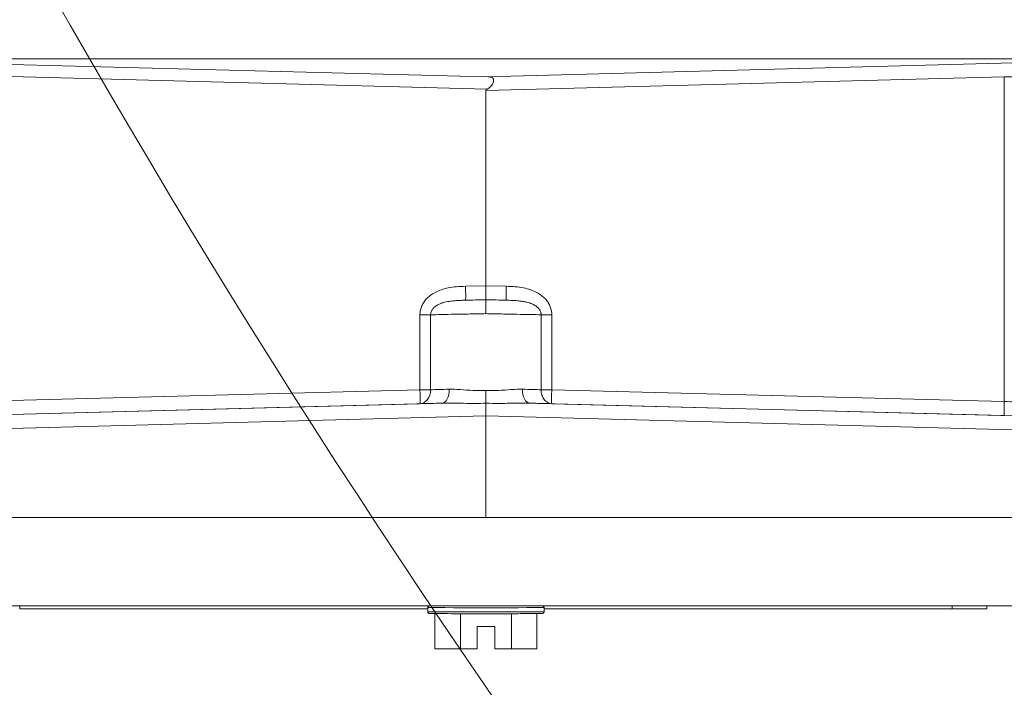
# Model space of a CAD drawing. Header units: inches. Extents: x 1 to 669, y 0 to 417.
# Tile 147 of 256: x 82.49 to 85.14, y 354.05 to 355.84. Entities that reach past the tile are written whole.
import ezdxf

# ---------------------------------------------------------------- set-up
doc = ezdxf.new("R2010")
doc.units = ezdxf.units.IN
doc.header["$LTSCALE"] = 12
doc.header["$MEASUREMENT"] = 0
doc.layers.get('0').update_dxf_attribs({"linetype": 'CONTINUOUS'})
doc.layers.add('D', color=2, linetype='CONTINUOUS')
doc.layers.add('X', color=1, linetype='CONTINUOUS')
doc.styles.get("Standard").update_dxf_attribs({"font": 'SIMPLEX.SHX', "width": 0.875})
doc.dimstyles.new('STANDARD$0', dxfattribs={"dimscale": 32, "dimtxt": 0.09375, "dimasz": 0.0625, "dimexe": 0.03125, "dimexo": 0.03125, "dimgap": 0.03125, "dimtad": 1, "dimtih": 1, "dimtoh": 1, "dimdec": 4, "dimzin": 12, "dimdsep": 46, "dimlunit": 5, "dimtxsty": 'Standard', "dimcen": -0.03125, "dimclrd": 256, "dimclre": 256, "dimclrt": 256, "dimadec": 0, "dimazin": 0, "dimtfac": 0.875, "dimtdec": 4, "dimtofl": 0, "dimtmove": 0, "dimatfit": 3, "dimfxl": 0, "dimtolj": 1, "dimtzin": 12, "dimlwd": 13, "dimlwe": 13, "dimarcsym": 0})

# ---------------------------------------------------------------- blocks, each defined once
blk = doc.blocks.new('*D15')
at = {"layer": 'D', "linetype": 'Continuous', "lineweight": 13}
for p, q in [((140.3262, 367.0834), (140.3262, 305.4684)), ((43.5878, 363.2643), (43.5878, 305.4684)), ((45.5878, 306.4684), (138.3262, 306.4684))]:
    blk.add_line(p, q, dxfattribs=at)
at = {"layer": 'D', "linetype": 'Continuous'}
for points in [[(45.5878, 306.8017), (45.5878, 306.135), (43.5878, 306.4684)], [(138.3262, 306.8017), (138.3262, 306.135), (140.3262, 306.4684)]]:
    blk.add_solid(points, dxfattribs=at)
at = {"layer": 'D', "linetype": 'Continuous', "lineweight": -3, "insert": (88.1614, 308.9684), "char_height": 3, "attachment_point": 5}
blk.add_mtext('\\A1;97{}{\\C2;%%p1}', dxfattribs=at)
blk = doc.blocks.new('*D20')
at = {"layer": 'D', "linetype": 'Continuous', "lineweight": 13}
for p, q in [((76.7637, 367.4605), (76.7637, 312.2413)), ((132.7637, 367.4605), (132.7637, 312.2413)), ((130.7637, 313.2413), (78.7637, 313.2413))]:
    blk.add_line(p, q, dxfattribs=at)
at = {"layer": 'D', "linetype": 'Continuous'}
for points in [[(78.7637, 313.5747), (78.7637, 312.908), (76.7637, 313.2413)], [(130.7637, 313.5747), (130.7637, 312.908), (132.7637, 313.2413)]]:
    blk.add_solid(points, dxfattribs=at)
at = {"layer": 'D', "linetype": 'Continuous', "lineweight": -3, "insert": (97.2028, 315.7413), "char_height": 3, "attachment_point": 5}
blk.add_mtext('\\A1;56', dxfattribs=at)
blk = doc.blocks.new('GASTRAIN TOP')
at = {"layer": 'X', "lineweight": 0}
for p, q in [((-56.9766, 367.7217), (-58.6632, 367.7658)), ((-55.5536, 367.7702), (-58.6583, 367.7702)), ((-55.29, 367.7658), (-56.9766, 367.7217)), ((-58.3689, 367.725), (-56.9733, 367.6884)), ((-56.9766, 367.6847), (-55.5843, 367.7212)), ((-55.5843, 366.8493), (-55.5843, 367.7212)), ((-56.9766, 367.1603), (-56.9766, 367.6847)), ((-57.0312, 367.1589), (-56.9766, 367.1603)), ((-56.9766, 367.1603), (-56.922, 367.1589)), ((-56.9766, 367.1229), (-57.0312, 367.1215)), ((-56.922, 367.1215), (-56.9766, 367.1229)), ((-56.9766, 367.1229), (-56.9766, 367.1229)), ((-56.9766, 367.1229), (-56.9766, 367.1229)), ((-57.1536, 367.0825), (-57.1536, 366.881)), ((-57.1249, 367.0822), (-57.1249, 366.881)), ((-56.8282, 366.881), (-56.8282, 367.0825)), ((-56.7995, 366.881), (-56.7995, 367.0825)), ((-57.1536, 366.881), (-58.3689, 366.8493)), ((-55.5843, 366.8493), (-56.7995, 366.881)), ((-57.0938, 366.845), (-58.6632, 366.804)), ((-58.3689, 366.8118), (-57.1536, 366.8436)), ((-55.29, 366.804), (-56.8593, 366.845)), ((-56.7995, 366.8436), (-55.5843, 366.8118)), ((-58.6632, 366.7666), (-56.9766, 366.8107)), ((-56.9766, 366.5375), (-56.9766, 366.8107)), ((-56.9766, 366.8107), (-55.29, 366.7666)), ((-58.6607, 366.5376), (-56.9766, 366.5375)), ((-56.9766, 366.5375), (-55.2925, 366.5376)), ((-55.2276, 366.3003), (-58.7255, 366.3003)), ((-58.2285, 366.2922), (-58.2285, 366.3003)), ((-58.2285, 366.2922), (-57.1327, 366.2922)), ((-57.1327, 366.2845), (-57.1327, 366.2959)), ((-57.1136, 366.2797), (-57.1136, 366.1853)), ((-57.0451, 366.185), (-57.0451, 366.2795)), ((-56.9081, 366.185), (-56.9081, 366.2795)), ((-56.8396, 366.1853), (-56.8396, 366.2797)), ((-56.8204, 366.2845), (-56.8204, 366.2959)), ((-56.8204, 366.2922), (-55.7247, 366.2922)), ((-55.7247, 366.2922), (-55.7247, 366.3003)), ((-55.6312, 366.2924), (-55.6312, 366.3003)), ((-57.0003, 366.2448), (-56.9529, 366.2448)), ((-57.0003, 366.185), (-57.0003, 366.2448)), ((-56.9529, 366.2448), (-56.9529, 366.185)), ((-57.1136, 366.1853), (-57.0451, 366.185)), ((-57.0451, 366.185), (-57.0003, 366.185)), ((-56.9529, 366.185), (-56.9081, 366.185)), ((-56.9081, 366.185), (-56.8396, 366.1853))]:
    blk.add_line(p, q, dxfattribs=at)
for centre, major_axis, ratio, start_param, end_param in [((-55.5939, 367.7217), (-0.3662, -0.0106), 0.002092, 1.59692, 2.42698), ((-56.7986, 367.0824), (-0.0374, 0), 0.002092, -1.544604, -0.653394), ((-56.9766, 366.8107), (0, -0.0374), 0, 1.569388, 2.717301), ((-56.9766, 366.2959), (-0.1561, 0), 0.002092, 0.001977, 3.141593), ((-56.9766, 366.2845), (-0.1561, 0), 0.002092, 0.011681, 3.141593), ((-56.9766, 366.2845), (-0.1561, 0), 0.002092, 0, 0.011681), ((-55.7247, 366.2924), (0.0934, 0), 0.002092, -1.570796, 0)]:
    blk.add_ellipse(centre, major_axis=major_axis, ratio=ratio, start_param=start_param, end_param=end_param, dxfattribs=at)
at = {"layer": 'X', "lineweight": 0, "extrusion": (-2.33303e-16, 5.37133e-20, -1)}
blk.add_ellipse((-56.2628, 367.7033), major_axis=(0.7138, 0.0187), ratio=0.052336, start_param=-3.140223, end_param=-3.044702, dxfattribs=at)
at = {"layer": 'X', "lineweight": 0, "extrusion": (0, 0, -1)}
blk.add_ellipse((-56.9766, 367.1603), major_axis=(0, -0.0374), ratio=0.000003, start_param=0.002092, end_param=1.572205, dxfattribs=at)
at = {"layer": 'X', "lineweight": 0, "extrusion": (-2.16475e-16, -7.05741e-16, -1)}
blk.add_ellipse((-56.9776, 367.1232), major_axis=(-0.1495, -0.0039), ratio=0.00222, start_param=-1.577409, end_param=-1.203917, dxfattribs=at)
at = {"layer": 'X', "lineweight": 0, "extrusion": (-1.29188e-15, -4.10999e-14, -1)}
blk.add_ellipse((-56.9756, 367.1231), major_axis=(-0.1495, 0.0039), ratio=0.002024, start_param=-1.937678, end_param=-1.564234, dxfattribs=at)
at = {"layer": 'X', "lineweight": 0, "extrusion": (-2.33863e-16, 6.37499e-19, -1)}
blk.add_ellipse((-57.1546, 366.8809), major_axis=(0.0009, -0.0374), ratio=0.793889, start_param=-1.553453, end_param=-0.003595, dxfattribs=at)
at = {"layer": 'X', "lineweight": 0, "extrusion": (-2.32016e-16, 2.90481e-15, -1)}
blk.add_ellipse((-57.1546, 366.8809), major_axis=(0.0374, 0), ratio=0.002092, start_param=-1.54461, end_param=-0.653498, dxfattribs=at)
at = {"layer": 'X', "lineweight": 0, "extrusion": (8.47937e-16, -3.43211e-14, -1)}
blk.add_ellipse((-56.9218, 366.8877), major_axis=(-0.245, -0.0078), ratio=0.002082, start_param=-0.894721, end_param=-0.593191, dxfattribs=at)
at = {"layer": 'X', "lineweight": 0, "extrusion": (-3.52155e-16, -2.30068e-18, -1)}
blk.add_ellipse((-57.0948, 366.8824), major_axis=(0.0009, -0.0374), ratio=0.527159, start_param=-1.559451, end_param=-0.002493, dxfattribs=at)
at = {"layer": 'X', "lineweight": 0, "extrusion": (-3.52202e-16, 3.06471e-18, -1)}
blk.add_ellipse((-56.8584, 366.8824), major_axis=(-0.0009, -0.0374), ratio=0.527273, start_param=0.00241, end_param=1.559415, dxfattribs=at)
at = {"layer": 'X', "lineweight": 0, "extrusion": (8.71097e-18, 8.80612e-15, -1)}
blk.add_ellipse((-56.9765, 366.8859), major_axis=(-0.1868, 0.0059), ratio=0.001997, start_param=-2.487895, end_param=-2.125984, dxfattribs=at)
at = {"layer": 'X', "lineweight": 0, "extrusion": (-2.60305e-16, -1.65089e-14, -1)}
blk.add_ellipse((-56.7986, 366.8809), major_axis=(0.0374, 0), ratio=0.002092, start_param=-2.488103, end_param=-1.596976, dxfattribs=at)
at = {"layer": 'X', "lineweight": 0, "extrusion": (-6.53099e-19, -6.15007e-18, -1)}
blk.add_ellipse((-56.7986, 366.8809), major_axis=(-0.001, -0.0374), ratio=0.026223, start_param=0.002094, end_param=1.572203, dxfattribs=at)
at = {"layer": 'X', "lineweight": 0}
for points, knots in [([(-56.9708, 367.7218), (-56.9695, 367.7217), (-56.9683, 367.7216), (-56.9672, 367.7215), (-56.9653, 367.7212), (-56.9638, 367.7209), (-56.9624, 367.7205), (-56.9611, 367.72), (-56.9599, 367.7194), (-56.959, 367.7188), (-56.9581, 367.7181), (-56.9574, 367.7173), (-56.9569, 367.7164), (-56.9563, 367.7155), (-56.956, 367.7145), (-56.9558, 367.7134), (-56.9557, 367.7123), (-56.9557, 367.7111), (-56.9558, 367.7098), (-56.956, 367.7086), (-56.9563, 367.7072), (-56.9568, 367.7058), (-56.9574, 367.7045), (-56.9581, 367.703), (-56.959, 367.7015), (-56.9599, 367.7), (-56.961, 367.6985), (-56.9624, 367.697), (-56.9637, 367.6955), (-56.9653, 367.694), (-56.9671, 367.6925), (-56.9689, 367.6911), (-56.971, 367.6897), (-56.9733, 367.6884)], [0.0348056, 0.0348056, 0.0348056, 0.0348056, 0.0909091, 0.0909091, 0.0909091, 0.1818182, 0.1818182, 0.1818182, 0.2727273, 0.2727273, 0.2727273, 0.3636364, 0.3636364, 0.3636364, 0.4545455, 0.4545455, 0.4545455, 0.5454545, 0.5454545, 0.5454545, 0.6363636, 0.6363636, 0.6363636, 0.7272727, 0.7272727, 0.7272727, 0.8181818, 0.8181818, 0.8181818, 0.9090909, 0.9090909, 0.9090909, 1, 1, 1, 1]), ([(-57.0312, 367.1589), (-57.0309, 367.1494), (-57.0308, 367.1394), (-57.0308, 367.1325), (-57.0308, 367.1255), (-57.0309, 367.1215), (-57.0312, 367.1215)], [0, 0, 0, 0, 0.499999, 0.499999, 0.499999, 1, 1, 1, 1]), ([(-56.922, 367.1589), (-56.9222, 367.1494), (-56.9224, 367.1394), (-56.9224, 367.1325), (-56.9224, 367.1255), (-56.9222, 367.1215), (-56.922, 367.1215)], [0, 0, 0, 0, 0.499996, 0.499996, 0.499996, 1, 1, 1, 1]), ([(-57.1249, 367.0822), (-57.1249, 367.0831), (-57.1249, 367.084), (-57.1247, 367.0859), (-57.1245, 367.087), (-57.1242, 367.0881), (-57.1242, 367.0883), (-57.1238, 367.0895), (-57.1234, 367.0907), (-57.1227, 367.0924), (-57.1224, 367.0931), (-57.1218, 367.0942), (-57.1215, 367.0946), (-57.1206, 367.0962), (-57.1198, 367.0973), (-57.1187, 367.0987), (-57.1185, 367.099), (-57.1176, 367.1001), (-57.1168, 367.1009), (-57.115, 367.1027), (-57.1139, 367.1036), (-57.1126, 367.1046), (-57.1125, 367.1048), (-57.1109, 367.106), (-57.1094, 367.107), (-57.107, 367.1084), (-57.1064, 367.1088), (-57.1045, 367.1097), (-57.1034, 367.1103), (-57.1005, 367.1116), (-57.0988, 367.1123), (-57.0965, 367.1132), (-57.096, 367.1134), (-57.0931, 367.1144), (-57.0905, 367.1151), (-57.0875, 367.1159), (-57.0872, 367.116), (-57.0843, 367.1167), (-57.0816, 367.1172), (-57.0777, 367.118), (-57.0765, 367.1181), (-57.073, 367.1187), (-57.0708, 367.119), (-57.0664, 367.1195), (-57.0643, 367.1197), (-57.0603, 367.1201), (-57.0585, 367.1202), (-57.0536, 367.1206), (-57.0506, 367.1207), (-57.046, 367.121), (-57.0445, 367.121), (-57.0392, 367.1212), (-57.0353, 367.1214), (-57.0312, 367.1215)], [0.0000001, 0.0000001, 0.0000001, 0.0000001, 0.04289, 0.04289, 0.0909091, 0.0909091, 0.0966245, 0.0966245, 0.1508956, 0.1508956, 0.1818181, 0.1818181, 0.2049741, 0.2049741, 0.2587434, 0.2587434, 0.272727, 0.272727, 0.3137037, 0.3137037, 0.363636, 0.363636, 0.3707654, 0.3707654, 0.4304714, 0.4304714, 0.454545, 0.454545, 0.4931589, 0.4931589, 0.545454, 0.545454, 0.5590216, 0.5590216, 0.6280722, 0.6280722, 0.636363, 0.636363, 0.7002115, 0.7002115, 0.7272719, 0.7272719, 0.7756313, 0.7756313, 0.8181809, 0.8181809, 0.8542373, 0.8542373, 0.9090899, 0.9090899, 0.9353435, 0.9353435, 0.9999989, 0.9999989, 0.9999989, 0.9999989]), ([(-56.9766, 367.1229), (-56.9766, 367.1229), (-56.9766, 367.1219), (-56.9766, 367.12), (-56.9766, 367.1181), (-56.9766, 367.1153), (-56.9766, 367.1119), (-56.9766, 367.1084), (-56.9766, 367.1043), (-56.9766, 367.0998), (-56.9766, 367.0952), (-56.9766, 367.0903), (-56.9766, 367.0854)], [0, 0, 0, 0, 0.25, 0.25, 0.25, 0.5, 0.5, 0.5, 0.75, 0.75, 0.75, 1, 1, 1, 1]), ([(-56.922, 367.1215), (-56.9193, 367.1214), (-56.9167, 367.1213), (-56.9113, 367.1211), (-56.9085, 367.121), (-56.9039, 367.1208), (-56.9021, 367.1207), (-56.8972, 367.1204), (-56.8941, 367.1202), (-56.89, 367.1198), (-56.8888, 367.1197), (-56.8844, 367.1192), (-56.8812, 367.1188), (-56.8776, 367.1183), (-56.8771, 367.1182), (-56.8734, 367.1176), (-56.8703, 367.117), (-56.8671, 367.1163), (-56.8668, 367.1162), (-56.8641, 367.1155), (-56.8618, 367.1149), (-56.8585, 367.1138), (-56.8574, 367.1135), (-56.8552, 367.1126), (-56.854, 367.1122), (-56.851, 367.1109), (-56.8493, 367.1101), (-56.8475, 367.1091), (-56.8474, 367.1091), (-56.8455, 367.1081), (-56.844, 367.1071), (-56.8418, 367.1056), (-56.8412, 367.1051), (-56.8399, 367.1041), (-56.8393, 367.1036), (-56.8375, 367.1021), (-56.8365, 367.1011), (-56.8354, 367.0998), (-56.8352, 367.0996), (-56.8342, 367.0985), (-56.8336, 367.0976), (-56.8323, 367.0957), (-56.8317, 367.0948), (-56.8311, 367.0936), (-56.831, 367.0934), (-56.8303, 367.092), (-56.8298, 367.0908), (-56.8292, 367.0891), (-56.8291, 367.0886), (-56.8288, 367.0873), (-56.8286, 367.0865), (-56.8283, 367.0847), (-56.8282, 367.0835), (-56.8282, 367.0825)], [0.0000009, 0.0000009, 0.0000009, 0.0000009, 0.0424635, 0.0424635, 0.0909099, 0.0909099, 0.1229366, 0.1229366, 0.1818189, 0.1818189, 0.2046561, 0.2046561, 0.2727279, 0.2727279, 0.2833572, 0.2833572, 0.3561949, 0.3561949, 0.3636369, 0.3636369, 0.4245227, 0.4245227, 0.4545459, 0.4545459, 0.48954, 0.48954, 0.5454549, 0.5454549, 0.5509579, 0.5509579, 0.6087049, 0.6087049, 0.636364, 0.636364, 0.6636053, 0.6636053, 0.7172328, 0.7172328, 0.727273, 0.727273, 0.7715434, 0.7715434, 0.818182, 0.818182, 0.8274752, 0.8274752, 0.8855179, 0.8855179, 0.909091, 0.909091, 0.9461603, 0.9461603, 1, 1, 1, 1]), ([(-57.1249, 367.0822), (-57.127, 367.0824), (-57.1295, 367.0825), (-57.1325, 367.0825), (-57.1354, 367.0825), (-57.1387, 367.0825), (-57.1423, 367.0825), (-57.1459, 367.0825), (-57.1497, 367.0825), (-57.1536, 367.0825)], [0.0000001, 0.0000001, 0.0000001, 0.0000001, 0.3333334, 0.3333334, 0.3333334, 0.6666667, 0.6666667, 0.6666667, 1, 1, 1, 1]), ([(-57.1536, 366.8436), (-57.1535, 366.8436), (-57.1534, 366.8446), (-57.1533, 366.8464), (-57.1533, 366.8483), (-57.1532, 366.851), (-57.1532, 366.8545), (-57.1532, 366.858), (-57.1533, 366.8621), (-57.1533, 366.8667), (-57.1534, 366.8712), (-57.1535, 366.8761), (-57.1536, 366.881)], [0.0000373, 0.0000373, 0.0000373, 0.0000373, 0.2500047, 0.2500047, 0.2500047, 0.5000031, 0.5000031, 0.5000031, 0.7500016, 0.7500016, 0.7500016, 1, 1, 1, 1]), ([(-56.9766, 366.8789), (-56.9876, 366.8786), (-56.9988, 366.8785), (-57.0105, 366.879), (-57.0223, 366.8796), (-57.0345, 366.8807), (-57.0455, 366.8814), (-57.0564, 366.8821), (-57.0661, 366.8823), (-57.0751, 366.8825)], [0, 0, 0, 0, 0.3333333, 0.3333333, 0.3333333, 0.6666667, 0.6666667, 0.6666667, 1, 1, 1, 1]), ([(-56.9766, 366.8789), (-56.9667, 366.8786), (-56.9566, 366.8785), (-56.9459, 366.8789), (-56.945, 366.8789), (-56.944, 366.879), (-56.943, 366.879), (-56.9318, 366.8795), (-56.92, 366.8806), (-56.9094, 366.8813), (-56.9089, 366.8813), (-56.9084, 366.8814), (-56.9079, 366.8814), (-56.8972, 366.8821), (-56.8876, 366.8823), (-56.8788, 366.8824), (-56.8786, 366.8825), (-56.8783, 366.8825), (-56.8781, 366.8825)], [0, 0, 0, 0, 0.3051738, 0.3051738, 0.3051738, 0.3333333, 0.3333333, 0.3333333, 0.6517323, 0.6517323, 0.6517323, 0.6666667, 0.6666667, 0.6666667, 0.9904082, 0.9904082, 0.9904082, 1, 1, 1, 1]), ([(-56.9766, 366.8448), (-56.9766, 366.8467), (-56.9765, 366.8495), (-56.9765, 366.853), (-56.9765, 366.8564), (-56.9765, 366.8605), (-56.9765, 366.8649), (-56.9766, 366.8694), (-56.9766, 366.8743), (-56.9766, 366.8789)], [0.0000004, 0.0000004, 0.0000004, 0.0000004, 0.3333336, 0.3333336, 0.3333336, 0.6666668, 0.6666668, 0.6666668, 1, 1, 1, 1]), ([(-56.7995, 366.8436), (-56.803, 366.8437), (-56.807, 366.8447), (-56.8106, 366.8466), (-56.8141, 366.8485), (-56.8173, 366.8513), (-56.82, 366.8548), (-56.8226, 366.8582), (-56.8247, 366.8623), (-56.8261, 366.8668), (-56.8276, 366.8713), (-56.8284, 366.8762), (-56.8282, 366.881)], [0, 0, 0, 0, 0.25, 0.25, 0.25, 0.5, 0.5, 0.5, 0.7499999, 0.7499999, 0.7499999, 0.9999999, 0.9999999, 0.9999999, 0.9999999]), ([(-57.0938, 366.845), (-57.087, 366.8452), (-57.08, 366.8452), (-57.0636, 366.8451), (-57.054, 366.8449), (-57.0341, 366.8445), (-57.0237, 366.8444), (-57.0033, 366.8443), (-56.9932, 366.8444), (-56.981, 366.8447), (-56.9788, 366.8447), (-56.9766, 366.8448)], [0, 0, 0, 0, 0.1816552, 0.1816552, 0.427859, 0.427859, 0.6901941, 0.6901941, 0.9445931, 0.9445931, 0.9999727, 0.9999727, 0.9999727, 0.9999727]), ([(-56.9766, 366.8448), (-56.9648, 366.8444), (-56.9529, 366.8443), (-56.9411, 366.8443), (-56.9263, 366.8444), (-56.9116, 366.8447), (-56.8971, 366.8449), (-56.8847, 366.8452), (-56.8723, 366.8453), (-56.8603, 366.8451), (-56.86, 366.8451), (-56.8597, 366.845), (-56.8593, 366.845)], [0, 0, 0, 0, 0.298738, 0.298738, 0.298738, 0.671848, 0.671848, 0.671848, 0.991625, 0.991625, 0.991625, 1, 1, 1, 1]), ([(-55.5843, 366.8118), (-55.5845, 366.8119), (-55.5847, 366.8159), (-55.5847, 366.8228), (-55.5847, 366.8298), (-55.5845, 366.8397), (-55.5843, 366.8493)], [0, 0, 0, 0, 0.5000188, 0.5000188, 0.5000188, 1, 1, 1, 1]), ([(-55.2276, 366.8397), (-55.2276, 366.8397), (-55.2297, 366.8397), (-55.2339, 366.8398), (-55.2392, 366.8399), (-55.2479, 366.8401), (-55.2597, 366.8404), (-55.2714, 366.8406), (-55.2863, 366.841), (-55.3038, 366.8415), (-55.3124, 366.8417), (-55.3217, 366.8419), (-55.3316, 366.8422), (-55.3417, 366.8425), (-55.3526, 366.8428), (-55.3639, 366.8431), (-55.3863, 366.8437), (-55.4109, 366.8444), (-55.4367, 366.8451), (-55.4629, 366.8458), (-55.4903, 366.8466), (-55.5183, 366.8474), (-55.5402, 366.848), (-55.5623, 366.8486), (-55.5843, 366.8493)], [0.0000138, 0.0000138, 0.0000138, 0.0000138, 0.1221879, 0.1221879, 0.1221879, 0.2745538, 0.2745538, 0.2745538, 0.4256764, 0.4256764, 0.4256764, 0.4999814, 0.4999814, 0.4999814, 0.5768805, 0.5768805, 0.5768805, 0.7280668, 0.7280668, 0.7280668, 0.8805727, 0.8805727, 0.8805727, 1, 1, 1, 1]), ([(-57.1327, 366.2959), (-57.1327, 366.2964), (-57.1326, 366.297), (-57.1323, 366.2979), (-57.1321, 366.2984), (-57.1315, 366.2992), (-57.1311, 366.2996), (-57.1305, 366.3), (-57.1303, 366.3001), (-57.13, 366.3002), (-57.1299, 366.3003), (-57.1299, 366.3003)], [0, 0, 0, 0, 0.001557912, 0.001557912, 0.003075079, 0.003075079, 0.004590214, 0.004590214, 0.005307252, 0.005307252, 0.005558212, 0.005558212, 0.005558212, 0.005558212]), ([(-56.8204, 366.2845), (-56.8204, 366.284), (-56.8205, 366.2835), (-56.8209, 366.2825), (-56.8211, 366.2821), (-56.8217, 366.2813), (-56.8221, 366.2809), (-56.8227, 366.2805), (-56.8229, 366.2804), (-56.8233, 366.2802), (-56.8234, 366.2801), (-56.8237, 366.28), (-56.8238, 366.28), (-56.8241, 366.2799), (-56.8242, 366.2799), (-56.8244, 366.2799), (-56.8245, 366.2798), (-56.8246, 366.2798), (-56.8247, 366.2798), (-56.8249, 366.2798), (-56.8249, 366.2798), (-56.8252, 366.2798), (-56.8253, 366.2798), (-56.8261, 366.2798), (-56.827, 366.2797), (-56.8319, 366.2797), (-56.8387, 366.2797), (-56.8566, 366.2796), (-56.8674, 366.2796), (-56.8922, 366.2795), (-56.9064, 366.2795), (-56.9363, 366.2795), (-56.9525, 366.2795), (-56.9846, 366.2795), (-57.001, 366.2795), (-57.032, 366.2795), (-57.047, 366.2795), (-57.0738, 366.2795), (-57.0859, 366.2796), (-57.1057, 366.2796), (-57.1137, 366.2797), (-57.1246, 366.2797), (-57.1262, 366.2796), (-57.1284, 366.2798), (-57.1284, 366.2798), (-57.1286, 366.2798), (-57.1287, 366.2798), (-57.1289, 366.2799), (-57.129, 366.2799), (-57.1293, 366.28), (-57.1295, 366.28), (-57.1298, 366.2802), (-57.13, 366.2802), (-57.1304, 366.2805), (-57.1307, 366.2806), (-57.1312, 366.2811), (-57.1315, 366.2814), (-57.1321, 366.2821), (-57.1323, 366.2825), (-57.1326, 366.2835), (-57.1327, 366.284), (-57.1327, 366.2845)], [0, 0, 0, 0, 0.0015579, 0.0015579, 0.0030751, 0.0030751, 0.0045902, 0.0045902, 0.0053073, 0.0053073, 0.0059059, 0.0059059, 0.0063205, 0.0063205, 0.0069403, 0.0069403, 0.0075483, 0.0075483, 0.0085139, 0.0085139, 0.0106672, 0.0106672, 0.0171179, 0.0171179, 0.036501, 0.036501, 0.0895141, 0.0895141, 0.1377863, 0.1377863, 0.1860524, 0.1860524, 0.2343039, 0.2343039, 0.2825524, 0.2825524, 0.3308005, 0.3308005, 0.3790507, 0.3790507, 0.4273087, 0.4273087, 0.4755638, 0.4755638, 0.4766365, 0.4766365, 0.4774429, 0.4774429, 0.478153, 0.478153, 0.4788518, 0.4788518, 0.4794553, 0.4794553, 0.4803468, 0.4803468, 0.4816163, 0.4816163, 0.4830961, 0.4830961, 0.4846552, 0.4846552, 0.4846552, 0.4846552]), ([(-56.8233, 366.3003), (-56.8232, 366.3002), (-56.8231, 366.3002), (-56.8227, 366.3), (-56.8225, 366.2999), (-56.8219, 366.2994), (-56.8216, 366.2991), (-56.8211, 366.2984), (-56.8209, 366.2979), (-56.8205, 366.297), (-56.8204, 366.2964), (-56.8204, 366.2959)], [0.479094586, 0.479094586, 0.479094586, 0.479094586, 0.479455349, 0.479455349, 0.480346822, 0.480346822, 0.481616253, 0.481616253, 0.483096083, 0.483096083, 0.484655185, 0.484655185, 0.484655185, 0.484655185])]:
    blk.add_open_spline(points, degree=3, knots=knots, dxfattribs=at)
for points in [[(-57.1536, 367.0825), (-57.1536, 367.086), (-57.153, 367.0932), (-57.1499, 367.104), (-57.1446, 367.1147), (-57.1369, 367.1249), (-57.1268, 367.1343), (-57.1137, 367.1428), (-57.0974, 367.1498), (-57.0781, 367.1549), (-57.0559, 367.1579), (-57.0397, 367.1587), (-57.0312, 367.1589)], [(-56.7995, 367.0825), (-56.7995, 367.086), (-56.8002, 367.0931), (-56.8032, 367.104), (-56.8085, 367.1147), (-56.8162, 367.1249), (-56.8264, 367.1343), (-56.8394, 367.1428), (-56.8557, 367.1498), (-56.875, 367.1549), (-56.8972, 367.1579), (-56.9135, 367.1587), (-56.922, 367.1589)], [(-57.1249, 367.0822), (-57.1163, 367.0824), (-57.0963, 367.0831), (-57.06, 367.0837), (-57.0194, 367.0845), (-56.9909, 367.0851), (-56.9766, 367.0854)], [(-56.9766, 367.0854), (-56.9623, 367.0851), (-56.9337, 367.0845), (-56.8931, 367.0837), (-56.8569, 367.083), (-56.8369, 367.0826), (-56.8282, 367.0825)], [(-57.1536, 366.8436), (-57.1481, 366.8437), (-57.1363, 366.844), (-57.1162, 366.8445), (-57.1015, 366.8448), (-57.0938, 366.845)], [(-56.7995, 366.8436), (-56.805, 366.8437), (-56.8168, 366.844), (-56.8369, 366.8445), (-56.8516, 366.8448), (-56.8593, 366.845)]]:
    blk.add_open_spline(points, degree=3, dxfattribs=at)

msp = doc.modelspace()

# ---------------------------------------------------------------- linework, layer by layer
at = {"lineweight": 0}
for radius, start, end in [(28, 191.850407, 65.469438), (25.5, 208.58999, 223.759252)]:
    msp.add_arc((104.76366, 368.48844), radius, start, end, dxfattribs=at)

# ---------------------------------------------------------------- block references
msp.add_blockref('GASTRAIN TOP', (140.72324, -12.03548))

# ---------------------------------------------------------------- dimensions: what is measured, and where the dimension line sits
at = {"layer": 'D', "linetype": 'Continuous', "lineweight": -3}
dim = msp.add_linear_dim(base=(76.76366, 313.24134), p1=(132.76366, 368.46055), p2=(76.76366, 368.46055), dimstyle='STANDARD$0', override={"dimdec": 1, "dimarcsym": 1}, dxfattribs=at)
dim.commit()
dim.dimension.update_dxf_attribs({"geometry": '*D20', "text_midpoint": (97.20283, 313.24134), "dimtype": 160})
dim = msp.add_linear_dim(base=(140.32616, 306.46836), p1=(43.58782, 364.26426), p2=(140.32616, 368.08344), text='<>{}{\\C2;%%p1}', dimstyle='STANDARD$0', override={"dimdec": 0, "dimtp": 1, "dimtm": 1, "dimarcsym": 1}, dxfattribs=at)
dim.commit()
dim.dimension.update_dxf_attribs({"geometry": '*D15', "text_midpoint": (88.16139, 306.46836), "dimtype": 160})

doc.saveas('drawing.dxf')
